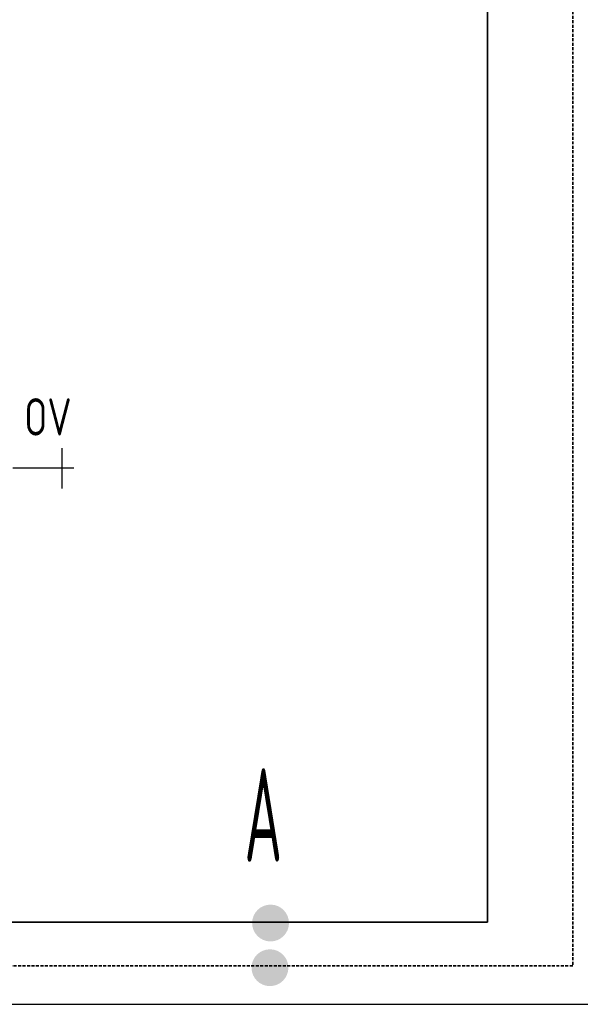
# Model space of a CAD drawing. Header units: millimetres. Extents: x 14365 to 105143, y -126377 to -22383.
# Tile 39 of 191: x 39041 to 39791, y -126377 to -125059. Entities that reach past the tile are written whole.
import ezdxf
from ezdxf.enums import TextEntityAlignment as Align

# ---------------------------------------------------------------- set-up
doc = ezdxf.new("R2010")
doc.units = ezdxf.units.MM
doc.linetypes.add('VERDECKT', pattern=[9.525, 6.35, -3.175])
doc.linetypes.add('ČÁRKOVANÁ', pattern=[0.75, 0.5, -0.25])
for name, color, linetype, lineweight in [('JS_VYT_POPIS - OBECNĚ', 7, 'Continuous', 5), ('UT_POTRUBI - PŘÍVOD', 1, 'Continuous', 35), ('UT_POTRUBI - ZPÁTEČKA', 5, 'ČÁRKOVANÁ', 35), ('UT_SCHÉMA_POPIS', 7, 'VERDECKT', 5), ('UT_SCHÉMA_PŘÍVOD', 10, 'Continuous', 35), ('UT_SCHÉMA_SYMBOLY', 7, 'Continuous', 25), ('UT_SCHÉMA_ZPÁTEČKA', 172, 'VERDECKT', 35)]:
    doc.layers.add(name, color=color, linetype=linetype, lineweight=lineweight)
doc.styles.add('ISO 2.5', font='isocp.shx', dxfattribs={"width": 0.8, "height": 2.5})
doc.styles.add('VZT_POPIS', font='isocp.shx', dxfattribs={"width": 0.6, "height": 125})

msp = doc.modelspace()

# ---------------------------------------------------------------- hatches: boundary and pattern name
at = {"layer": 'UT_SCHÉMA_PŘÍVOD'}
msp.add_hatch(color=256, dxfattribs=at).paths.add_polyline_path([(39352.3, -126268.4, 1), (39401.6, -126268.4, 1)])
at = {"layer": 'UT_SCHÉMA_ZPÁTEČKA', "ltscale": 0.3}
msp.add_hatch(color=256, dxfattribs=at).paths.add_polyline_path([(39400.8, -126328.2, -1), (39351.5, -126328.2, -1)])

# ---------------------------------------------------------------- linework, layer by layer
at = {"ltscale": 8}
msp.add_line((31841.3, -126377.2), (105085.1, -126377.2), dxfattribs=at)
at = {"layer": 'UT_POTRUBI - PŘÍVOD', "ltscale": 8}
for p, q in [((39667, -124152.2), (39667, -126267.2)), ((39667, -126267.2), (34238.5, -126267.2))]:
    msp.add_line(p, q, dxfattribs=at)
at = {"layer": 'UT_POTRUBI - ZPÁTEČKA', "linetype": 'ČÁRKOVANÁ', "ltscale": 8}
for p, q in [((39781.2, -124352.2), (39781.2, -126325.6)), ((39781.2, -126325.6), (34171.4, -126325.6))]:
    msp.add_line(p, q, dxfattribs=at)
at = {"layer": 'UT_SCHÉMA_SYMBOLY'}
for p, q in [((39098, -125686.8), (39098, -125632.8)), ((39114, -125659.8), (39032.1, -125659.8))]:
    msp.add_line(p, q, dxfattribs=at)

# ---------------------------------------------------------------- texts
at = {"layer": 'JS_VYT_POPIS - OBECNĚ', "style": 'VZT_POPIS', "width": 0.5}
msp.add_text('A', height=125, dxfattribs=at).set_placement((39392.5, -126123.7), align=Align.MIDDLE_RIGHT)
at = {"layer": 'UT_SCHÉMA_POPIS', "style": 'ISO 2.5', "width": 0.8}
msp.add_text('OV', height=50, dxfattribs=at).set_placement((39047.5, -125591), align=Align.MIDDLE_LEFT)

doc.saveas('drawing.dxf')
